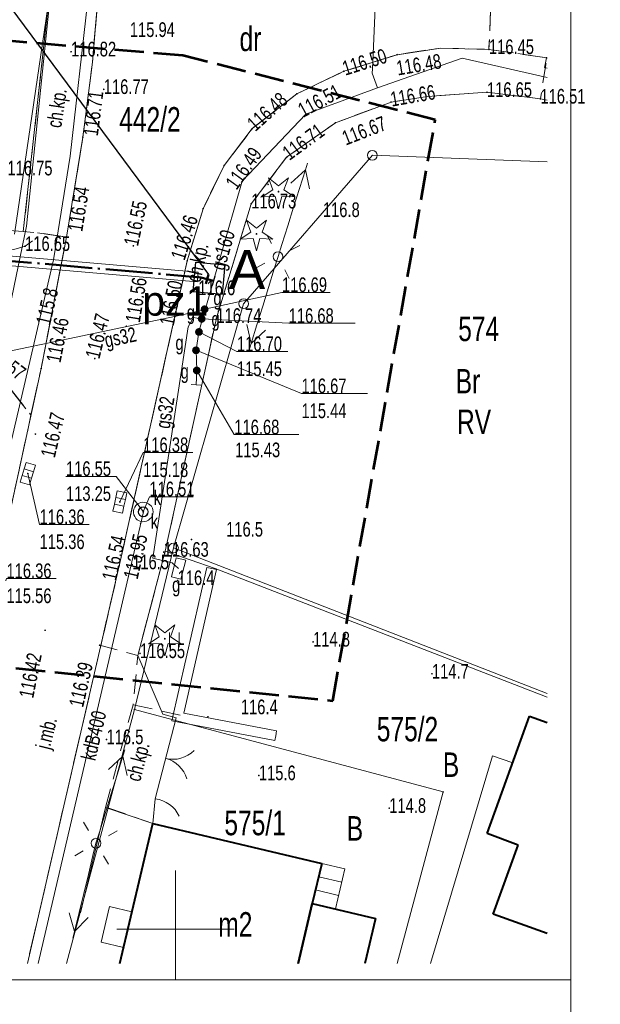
# Model space of a CAD drawing. Header units: metres. Extents: x 6522727 to 6522922, y 5980994 to 5981134.
# Tile 255 of 256: x 6522892 to 6522922, y 5981046 to 5981096. Entities that reach past the tile are written whole.
import ezdxf

# ---------------------------------------------------------------- set-up
doc = ezdxf.new("R2010")
doc.units = ezdxf.units.M
doc.header["$MEASUREMENT"] = 0
for name, pattern in [('1.5_0.5', [2, 1.5, -0.5]), ('ACAD_ISO04W100', [30.5, 24, -3, 0.5, -3]), ('ACAD_ISO10W100', [18.5, 12, -3, 0.5, -3]), ('mz1.0_0.5', [1.5, 1, -0.5])]:
    doc.linetypes.add(name, pattern=pattern)
doc.layers.get('0').update_dxf_attribs({"color": 2})
for name, color, linetype, lineweight in [('-HYBRIS - GAZOCIAG - OPISY', 52, 'Continuous', 20), ('-HYBRIS - GAZOCIĄG - RURA OSŁONOWA', 52, 'Continuous', 20), ('-HYBRIS - GAZOCIĄG - TRASA', 52, 'ACAD_ISO04W100', 50), ('-HYBRIS - KOMORY MONTAŻOWE', 4, 'Continuous', 30), ('202-Punkt graniczny stabilizowany trwale', 7, 'Continuous', 0), ('203-Punkt załamania granicy działki nie stabilizowany', 7, 'Continuous', 0), ('209-Opis konturu klasyfikacyjnego', 7, 'Continuous', 0), ('210-Oznaczenie użytku', 7, 'Continuous', 0), ('211-Nr działki', 7, 'Continuous', 0), ('219-Linia granicy', 7, 'Continuous', 0), ('312-Budynek (powierzchnia)', 7, 'Continuous', 0), ('312-Numer ewidencyjny budynku-Atr124', 7, 'Continuous', 0), ('352-schody (powierzchnia)', 7, 'Continuous', 0), ('626-Punkt rzędnej przewodu-STPOD-Atr2', 7, 'Continuous', 0), ('940-Trawnik symb. poj.', 7, 'Continuous', 0), ('brama (linia)', 7, 'Continuous', 0), ('brama (linia) - symbol', 7, 'Continuous', 0), ('chodnik (powierzchnia)', 7, 'Continuous', 0), ('chodnik (powierzchnia)-Atr17', 7, 'Continuous', 0), ('drzewo iglaste (punkt)', 7, 'Continuous', 0), ('furtka (linia)', 7, 'Continuous', 0), ('furtka (linia) - symbol', 7, 'Continuous', 0), ('jezdnia (powierzchnia)', 7, 'Continuous', 0), ('jezdnia (powierzchnia)-Atr17', 7, 'Continuous', 0), ('komora podziemna - przewód kanalizacyjny (powierzchnia)', 7, 'Continuous', 0), ('kratka ściekowa (punkt)', 7, 'Continuous', 0), ('krawężnik (linia)', 7, 'Continuous', 0), ('latarnia (punkt)', 7, 'Continuous', 0), ('Level 18', 7, 'Continuous', 0), ('Level 41', 7, 'Continuous', 0), ('Level 60', 7, 'Continuous', 0), ('Level 63', 7, 'Continuous', 0), ('murek oporowy (linia)', 7, 'Continuous', 0), ('odwodnienie liniowe (linia)', 7, 'Continuous', 0), ('ogrodzenie trwałe (linia)', 7, 'Continuous', 0), ('przewód elektroenergetyczny niskiego napięcia (linia) - symbol', 7, 'Continuous', 0), ('przewód gazowy (linia)', 7, 'Continuous', 0), ('przewód gazowy (linia)-Atr1', 7, 'Continuous', 0), ('przewód kanalizacyjny (linia)', 7, 'Continuous', 0), ('przewód kanalizacyjny (linia)-Atr1', 7, 'Continuous', 0), ('przewód telekomunikacyjny (linia)', 7, 'Continuous', 0), ('przewód wodociągowy (linia)', 7, 'Continuous', 0), ('punkt o określonej wysokości (sieć gazowa)', 7, 'Continuous', 0), ('punkt o określonej wysokości (sieć gazowa)-Atr2', 7, 'Continuous', 0), ('punkt o określonej wysokości (sieć gazowa)-Atr3', 7, 'Continuous', 0), ('punkt o określonej wysokości (sieć kanalizacyjna)', 7, 'Continuous', 0), ('punkt o określonej wysokości (sieć kanalizacyjna)-Atr2', 7, 'Continuous', 0), ('punkt o określonej wysokości (sieć kanalizacyjna)-Atr3', 7, 'Continuous', 0), ('punkt o określonej wysokości (sieć telekomunikacyjna)-Atr3', 7, 'Continuous', 0), ('punkt wysokościowy naturalny', 7, 'Continuous', 0), ('punkt wysokościowy naturalny-Atr2', 7, 'Continuous', 0), ('punkt wysokościowy sztuczny', 7, 'Continuous', 0), ('punkt wysokościowy sztuczny-Atr2', 7, 'Continuous', 0), ('punkt zmiany cech lub źródła danych o położeniu przewodu (sieć gazowa)', 7, 'Continuous', 0), ('rura ochronna - przewód gazowy (linia)', 7, 'Continuous', 0), ('szafa gazowa (punkt)', 7, 'Continuous', 0), ('szafa gazowa (punkt)-Atr17', 7, 'Continuous', 0), ('właz okrągły - siec kanalizacyjna (punkt)', 7, 'Continuous', 0), ('właz okrągły - siec kanalizacyjna (punkt)-Atr17', 7, 'Continuous', 0), ('zasuwa - siec gazowa (punkt)', 7, 'Continuous', 0), ('zasuwa - siec gazowa (punkt)-Atr17', 7, 'Continuous', 0)]:
    doc.layers.add(name, color=color, linetype=linetype, lineweight=lineweight)
doc.styles.add('- POSESJA -', font='arial.ttf', dxfattribs={"height": 1})
doc.styles.get("Standard").update_dxf_attribs({"font": 'txt.shx', "width": 0.75})
doc.linetypes.add('450-500k', pattern='A,2.5,[7,ksztalty.shx,S=0.714,R=0,X=0,Y=0],2.5', length=5)
doc.linetypes.add('902-500', pattern='A,3.75,[1,ksztalty.shx,S=0.5,R=0,X=0,Y=0],3.75', length=7.5)
doc.linetypes.add('us06-500', pattern='A,0.4,[22,ksztalty.shx,S=0.5,R=0,X=0,Y=0],0', length=0.4)

# ---------------------------------------------------------------- blocks, each defined once
blk = doc.blocks.new('203')
at = {"linetype": 'Continuous', "lineweight": -2}
h = blk.add_hatch(color=0, dxfattribs=at)
edge = h.paths.add_edge_path()
edge.add_arc((0, 0), 0.045, 0, 360)
blk = doc.blocks.new('202')
at = {"color": 0, "linetype": 'Continuous', "lineweight": -2}
blk.add_circle((0, 0), 0.25, dxfattribs=at)
blk = doc.blocks.new('940P')
at = {"color": 0, "linetype": 'Continuous', "lineweight": -2}
for p, q in [((-0.25, -0.375), (-0.25, 0.375)), ((0.25, -0.375), (0.25, 0.375))]:
    blk.add_line(p, q, dxfattribs=at)
blk = doc.blocks.new('PW01')
at = {"linetype": 'Continuous', "lineweight": -2}
h = blk.add_hatch(color=0, dxfattribs=at)
edge = h.paths.add_edge_path()
edge.add_arc((0, 0), 0.045, 0, 360)
blk = doc.blocks.new('PW02')
at = {"linetype": 'Continuous', "lineweight": -2}
h = blk.add_hatch(color=0, dxfattribs=at)
edge = h.paths.add_edge_path()
edge.add_arc((0, 0), 0.045, 0, 360)
blk = doc.blocks.new('US05')
at = {"color": 0, "linetype": 'Continuous', "lineweight": -2}
for p, q in [((-0.525, -0.25), (-0.525, 0.25)), ((-0.525, 0.25), (-0.175, 0.25)), ((-0.175, -0.25), (-0.175, 0.25)), ((-0.175, 0.25), (0.175, 0.25)), ((0.175, -0.25), (0.175, 0.25)), ((0.175, 0.25), (0.525, 0.25)), ((0.525, -0.25), (0.525, 0.25)), ((-0.525, -0.25), (-0.175, -0.25)), ((-0.175, -0.25), (0.175, -0.25)), ((0.175, -0.25), (0.525, -0.25))]:
    blk.add_line(p, q, dxfattribs=at)
blk = doc.blocks.new('US22')
at = {"color": 0, "linetype": 'Continuous', "lineweight": -2}
blk.add_circle((0, 0), 0.25, dxfattribs=at)
blk = doc.blocks.new('OP011')
at = {"linetype": 'Continuous', "lineweight": -2}
h = blk.add_hatch(color=0, dxfattribs=at)
edge = h.paths.add_edge_path()
edge.add_arc((0, 0), 0.05, 0, 360)
at = {"color": 0, "linetype": 'Continuous', "lineweight": -2}
for p, q in [((-0.283, 0.093), (-0.512, 0.706)), ((-0.512, 0.706), (0, 0.299)), ((0, 0.299), (0.512, 0.706)), ((0.512, 0.706), (0.283, 0.093)), ((-0.828, -0.268), (-0.283, 0.093)), ((0.283, 0.093), (0.828, -0.268)), ((-0.175, -0.24), (-0.828, -0.268)), ((0, -0.87), (-0.175, -0.24)), ((0.175, -0.24), (0, -0.87)), ((0.828, -0.268), (0.175, -0.24))]:
    blk.add_line(p, q, dxfattribs=at)
blk = doc.blocks.new('SM01')
at = {"color": 0, "linetype": 'Continuous', "lineweight": -2}
for p, q in [((-0.53, 0.531), (-0.883, 0.884)), ((0.531, 0.531), (0.884, 0.884)), ((-0.53, -0.53), (-0.883, -0.883)), ((0.531, -0.53), (0.884, -0.883))]:
    blk.add_line(p, q, dxfattribs=at)
blk.add_circle((0, 0), 0.25, dxfattribs=at)
blk = doc.blocks.new('XX_01')
at = {"color": 0, "linetype": 'Continuous', "lineweight": -2}
blk.add_line((0, -0.25), (0, 0.25), dxfattribs=at)
blk = doc.blocks.new('US25')
at = {"linetype": 'Continuous', "lineweight": -2}
h = blk.add_hatch(color=0, dxfattribs=at)
edge = h.paths.add_edge_path()
edge.add_arc((0, 0), 0.2, 0, 360)
blk = doc.blocks.new('PE04')
at = {"color": 0, "linetype": 'Continuous', "lineweight": -2}
for p, q in [((0.65, 0), (0, 0)), ((0.65, 0), (1.65, 0)), ((1.65, 0), (2.65, 0)), ((2.65, 0), (3.65, 0)), ((3.65, 0), (4.65, 0)), ((4.65, 0), (3.784, 0.5)), ((4.65, 0), (3.784, -0.5)), ((4.65, 0), (5, 0))]:
    blk.add_line(p, q, dxfattribs=at)
blk = doc.blocks.new('OK02')
at = {"color": 0, "linetype": 'Continuous', "lineweight": -2}
for centre, start, end in [((-1.5, 0), 0, 60), ((1.5, 0), 120, 180)]:
    blk.add_arc(centre, 1.5, start, end, dxfattribs=at)
blk = doc.blocks.new('OK04')
at = {"color": 0, "linetype": 'Continuous', "lineweight": -2}
blk.add_arc((1.5, 0.001), 1.5, 120, 180, dxfattribs=at)
blk = doc.blocks.new('US20')
at = {"color": 0, "linetype": 'Continuous', "lineweight": -2}
for p, q in [((-0.5, -0.25), (-0.5, 0.25)), ((-0.5, 0.25), (0.5, 0.25)), ((0.5, -0.25), (0.5, 0.25)), ((-0.5, -0.25), (0.5, -0.25))]:
    blk.add_line(p, q, dxfattribs=at)

msp = doc.modelspace()

# ---------------------------------------------------------------- hatches: boundary and pattern name
at = {"linetype": 'Continuous', "lineweight": 0}
msp.add_hatch(color=0, dxfattribs=at).paths.add_polyline_path([(6522918.978, 5981094.575, 2.087712), (6522918.978, 5981094.505)])

# ---------------------------------------------------------------- linework, layer by layer
at = {"layer": '-HYBRIS - GAZOCIAG - OPISY', "linetype": 'Continuous', "lineweight": 25}
msp.add_line((6522889.311, 5981100.194), (6522901.691, 5981083.467), dxfattribs=at)
at = {"layer": '-HYBRIS - GAZOCIĄG - RURA OSŁONOWA', "linetype": 'Continuous', "ltscale": 0.1}
msp.add_line((6522901.11, 5981083.084), (6522901.153, 5981083.582), dxfattribs=at)
at = {"layer": '-HYBRIS - GAZOCIĄG - RURA OSŁONOWA', "linetype": 'ByBlock'}
for points in [[(6522852.266, 5981087.024), (6522877.358, 5981085.169), (6522890.282, 5981084.518), (6522901.153, 5981083.582)], [(6522852.223, 5981086.526), (6522877.327, 5981084.67), (6522890.248, 5981084.02), (6522901.11, 5981083.084)]]:
    msp.add_lwpolyline(points, dxfattribs=at)
at = {"layer": '-HYBRIS - GAZOCIĄG - TRASA', "linetype": 'ACAD_ISO04W100', "ltscale": 0.1}
msp.add_line((6522890.265, 5981084.269), (6522901.301, 5981083.318), dxfattribs=at)
at = {"layer": '-HYBRIS - GAZOCIĄG - TRASA', "linetype": 'Continuous'}
msp.add_line((6522901.301, 5981083.318), (6522901.943, 5981083.135), dxfattribs=at)
at = {"layer": '-HYBRIS - GAZOCIĄG - TRASA', "linetype": 'ACAD_ISO10W100', "ltscale": 0.1}
msp.add_line((6522901.691, 5981083.467), (6522901.554, 5981082.986), dxfattribs=at)
at = {"layer": '-HYBRIS - GAZOCIĄG - TRASA', "linetype": 'Continuous', "lineweight": 30}
msp.add_line((6522902.012, 5981083.375), (6522901.874, 5981082.895), dxfattribs=at)
at = {"layer": '-HYBRIS - KOMORY MONTAŻOWE', "linetype": 'Continuous', "lineweight": 30}
for p, q in [((6522900.906, 5981082.599), (6522901.039, 5981084.094)), ((6522901.039, 5981084.094), (6522902.533, 5981083.961)), ((6522902.4, 5981082.467), (6522902.533, 5981083.961)), ((6522900.906, 5981082.599), (6522902.4, 5981082.467))]:
    msp.add_line(p, q, dxfattribs=at)
at = {"layer": '219-Linia granicy', "color": 7, "linetype": 'Continuous', "lineweight": 0, "flags": 128}
for points in [[(6522891.78, 5981085.53), (6522893.76, 5981099.01)], [(6522903.48, 5981081.97), (6522910.06, 5981089.56)], [(6522910.06, 5981089.56), (6522918.978, 5981089.22)], [(6522903.48, 5981081.97), (6522899.9, 5981069.49)], [(6522897.91, 5981061.24), (6522899.9, 5981069.49)], [(6522899.9, 5981069.49), (6522918.978, 5981062.054)], [(6522894.44, 5981048.251), (6522897.91, 5981061.24)], [(6522897.91, 5981061.24), (6522913.67, 5981057.02)], [(6522911.316, 5981048.251), (6522913.67, 5981057.02)]]:
    msp.add_lwpolyline(points, dxfattribs=at)
at = {"layer": '312-Budynek (powierzchnia)', "color": 7, "linetype": 'Continuous', "lineweight": 40, "flags": 128}
for points in [[(6522915.92, 5981054.89), (6522918.09, 5981060.89)], [(6522918.09, 5981060.89), (6522918.978, 5981060.567)], [(6522897.154, 5981048.251), (6522898.84, 5981055.4)], [(6522898.84, 5981055.4), (6522907.48, 5981053.36)], [(6522917.51, 5981054.3), (6522915.92, 5981054.89)], [(6522916.23, 5981050.78), (6522917.51, 5981054.3)], [(6522907.48, 5981053.36), (6522906.99, 5981051.32)], [(6522906.99, 5981051.32), (6522906.262, 5981048.251)], [(6522906.262, 5981048.251), (6522906.99, 5981051.32)], [(6522906.99, 5981051.32), (6522910.22, 5981050.55)], [(6522918.978, 5981049.781), (6522916.23, 5981050.78)], [(6522910.22, 5981050.55), (6522909.675, 5981048.251)]]:
    msp.add_lwpolyline(points, dxfattribs=at)
at = {"layer": '352-schody (powierzchnia)', "color": 7, "linetype": 'Continuous', "lineweight": 0}
for p, q in [((6522906.99, 5981051.32), (6522907.48, 5981053.36)), ((6522907.48, 5981053.36), (6522908.65, 5981053.09)), ((6522908.65, 5981053.09), (6522908.17, 5981051.04)), ((6522908.49, 5981052.41), (6522907.32, 5981052.69)), ((6522908.33, 5981051.72), (6522907.15, 5981052.01)), ((6522908.17, 5981051.04), (6522906.99, 5981051.32)), ((6522896.63, 5981051.16), (6522896.21, 5981049.34)), ((6522897.78, 5981050.9), (6522896.63, 5981051.16)), ((6522897.34, 5981049.07), (6522897.78, 5981050.9)), ((6522896.21, 5981049.34), (6522897.34, 5981049.07))]:
    msp.add_line(p, q, dxfattribs=at)
at = {"layer": 'brama (linia)', "color": 7, "linetype": 'Continuous', "lineweight": 0, "flags": 128}
msp.add_lwpolyline([(6522900.04, 5981060.81), (6522898.97, 5981056.66)], dxfattribs=at)
at = {"layer": 'chodnik (powierzchnia)', "color": 7, "linetype": 'mz1.0_0.5', "lineweight": 0, "flags": 128}
for points in [[(6522896.017, 5981113.559), (6522896.017, 5981113.559), (6522896.39, 5981107.83), (6522896.46, 5981104.86), (6522896.19, 5981099.41), (6522895.76, 5981094.32), (6522895.27, 5981090.48), (6522894.44, 5981085.38), (6522892.95, 5981085.6), (6522892.23, 5981085.66), (6522893.89, 5981100.72), (6522893.9, 5981104.98), (6522894.08, 5981104.95), (6522893.607, 5981113.559), (6522893.607, 5981113.559)], [(6522896.42, 5981056.22), (6522897.84, 5981061.48), (6522898.08, 5981063.99)], [(6522897.84, 5981061.48), (6522900.24, 5981060.95)], [(6522896.5, 5981056.23), (6522898.84, 5981055.4)]]:
    msp.add_lwpolyline(points, dxfattribs=at)
for points in [[(6522900.6, 5981084.16), (6522901.41, 5981086.83), (6522902.48, 5981089.03), (6522903.92, 5981090.92), (6522906.2, 5981092.7), (6522908.6, 5981093.85), (6522911.32, 5981094.7), (6522913.56, 5981095.04), (6522916.01, 5981094.97), (6522918.95, 5981094.54), (6522918.92, 5981094.19), (6522918.64, 5981092.44), (6522915.91, 5981092.78), (6522912.88, 5981092.57), (6522911.01, 5981092.28), (6522908.17, 5981091.22), (6522905.68, 5981089.46), (6522903.87, 5981087.08), (6522902.09, 5981081.23), (6522899.48, 5981069.32), (6522898.08, 5981063.99), (6522896.19, 5981064.51), (6522897.13, 5981068.58), (6522900.6, 5981084.16)], [(6522886.41, 5981056.27), (6522889.5, 5981069.12), (6522891.4, 5981077.84), (6522892.62, 5981076.27), (6522891.22, 5981069.8), (6522888.82, 5981059.78), (6522887.91, 5981055.85), (6522886.41, 5981056.27)]]:
    msp.add_lwpolyline(points, close=True, dxfattribs=at)
at = {"layer": 'furtka (linia)', "color": 7, "linetype": 'Continuous', "lineweight": 0, "flags": 128}
msp.add_lwpolyline([(6522898.97, 5981056.66), (6522898.84, 5981055.4)], dxfattribs=at)
at = {"layer": 'jezdnia (powierzchnia)', "color": 7, "linetype": '1.5_0.5', "lineweight": 0, "flags": 128}
for points in [[(6522886.173, 5981048.251), (6522886.173, 5981048.251), (6522888.82, 5981059.78), (6522891.22, 5981069.8), (6522893.14, 5981078.66), (6522894.44, 5981085.38), (6522895.27, 5981090.48), (6522895.76, 5981094.32), (6522896.19, 5981099.41), (6522896.46, 5981104.86), (6522896.39, 5981107.83), (6522896.017, 5981113.559)], [(6522902.767, 5981113.559), (6522902.767, 5981113.559), (6522903, 5981112.17), (6522903.37, 5981110.53), (6522903.97, 5981108.98), (6522904.98, 5981107.28), (6522905.99, 5981106.11), (6522907.43, 5981104.92), (6522909.27, 5981103.8), (6522910.62, 5981103.2), (6522911.84, 5981102.74), (6522913.49, 5981102.27), (6522916.29, 5981101.77), (6522916.01, 5981094.97), (6522913.56, 5981095.04), (6522911.32, 5981094.7), (6522908.6, 5981093.85), (6522906.2, 5981092.7), (6522903.92, 5981090.92), (6522902.48, 5981089.03), (6522901.41, 5981086.83), (6522900.6, 5981084.16), (6522897.13, 5981068.58), (6522892.44, 5981048.251)], [(6522918.978, 5981094.534), (6522918.95, 5981094.54), (6522916.01, 5981094.97), (6522916.29, 5981101.77), (6522918.978, 5981101.11)]]:
    msp.add_lwpolyline(points, dxfattribs=at)
msp.add_lwpolyline([(6522894.44, 5981085.38), (6522892.95, 5981085.6), (6522892.81, 5981085.28), (6522892.32, 5981084.91), (6522891.75, 5981084.75), (6522885.05, 5981085.09), (6522880.55, 5981085.66), (6522879.11, 5981085.84), (6522877.63, 5981084.52), (6522876.89, 5981084.47), (6522876.82, 5981084.01), (6522861.1, 5981085.34), (6522844.98, 5981086.9), (6522813.56, 5981089.62), (6522813.61, 5981090.13), (6522812.68, 5981090.21), (6522812.62, 5981089.73), (6522797.06, 5981091.1), (6522796.44, 5981088.08), (6522808.41, 5981086.98), (6522807.65, 5981079.25), (6522804.62, 5981079.58), (6522804.19, 5981079.22), (6522803.95, 5981077.29), (6522802.68, 5981077.37), (6522801.95, 5981077.23), (6522800.8, 5981076.28), (6522801.78, 5981075.89), (6522803.06, 5981076.86), (6522804.57, 5981076.68), (6522805.4, 5981075.64), (6522805.67, 5981078.02), (6522810.8, 5981077.54), (6522810.66, 5981075.5), (6522812.55, 5981075.36), (6522812.5, 5981074.37), (6522816.04, 5981073.98), (6522815.6, 5981075.46), (6522816.58, 5981083.82), (6522819.13, 5981086.07), (6522844.91, 5981083.82), (6522863.47, 5981082.16), (6522863.75, 5981080.92), (6522863.58, 5981080.26), (6522863, 5981079.44), (6522861.83, 5981078.79), (6522860.79, 5981077.96), (6522860.38, 5981077.42), (6522860.05, 5981076.5), (6522872.26, 5981075.33), (6522878.15, 5981074.07), (6522877.27, 5981075.23), (6522876.93, 5981075.9), (6522876.9, 5981076.32), (6522879.19, 5981080.77), (6522884.37, 5981080.27), (6522886.39, 5981080.06), (6522887.72, 5981079.88), (6522890.24, 5981079.63), (6522890.88, 5981079.15), (6522891.29, 5981078.56), (6522891.4, 5981077.84), (6522892.62, 5981076.27), (6522893.14, 5981078.66), (6522894.44, 5981085.38)], close=True, dxfattribs=at)
at = {"layer": 'komora podziemna - przewód kanalizacyjny (powierzchnia)', "color": 34, "linetype": 'Continuous', "lineweight": 0, "flags": 128}
msp.add_lwpolyline([(6522898.86, 5981071.33), (6522898.85, 5981071.23), (6522898.82, 5981071.13), (6522898.77, 5981071.04), (6522898.7, 5981070.97), (6522898.62, 5981070.91), (6522898.53, 5981070.86), (6522898.44, 5981070.84), (6522898.33, 5981070.83), (6522898.23, 5981070.85), (6522898.14, 5981070.88), (6522898.05, 5981070.93), (6522897.98, 5981071), (6522897.92, 5981071.09), (6522897.88, 5981071.18), (6522897.86, 5981071.28), (6522897.86, 5981071.38), (6522897.88, 5981071.48), (6522897.92, 5981071.57), (6522897.98, 5981071.66), (6522898.05, 5981071.73), (6522898.14, 5981071.78), (6522898.23, 5981071.81), (6522898.33, 5981071.83), (6522898.44, 5981071.82), (6522898.53, 5981071.8), (6522898.62, 5981071.75), (6522898.7, 5981071.69), (6522898.77, 5981071.62), (6522898.82, 5981071.53), (6522898.85, 5981071.43), (6522898.86, 5981071.33)], close=True, dxfattribs=at)
at = {"layer": 'krawężnik (linia)', "color": 7, "linetype": 'Continuous', "lineweight": 13, "flags": 128}
for points in [[(6522886.173, 5981048.251), (6522888.82, 5981059.78), (6522891.22, 5981069.8), (6522893.14, 5981078.66), (6522894.44, 5981085.38), (6522895.27, 5981090.48), (6522895.76, 5981094.32), (6522896.19, 5981099.41), (6522896.46, 5981104.86), (6522896.39, 5981107.83), (6522896.017, 5981113.559)], [(6522916.01, 5981094.97), (6522913.56, 5981095.04), (6522911.32, 5981094.7), (6522908.6, 5981093.85), (6522906.2, 5981092.7), (6522903.92, 5981090.92), (6522902.48, 5981089.03), (6522901.41, 5981086.83), (6522900.6, 5981084.16), (6522897.13, 5981068.58), (6522892.44, 5981048.251)]]:
    msp.add_lwpolyline(points, dxfattribs=at)
at = {"layer": 'Level 18', "color": 7, "linetype": 'Continuous', "lineweight": 13}
for p, q in [((6522900, 5981050), (6522900, 5981053)), ((6522900, 5981050), (6522897, 5981050)), ((6522900, 5981047.424), (6522900, 5981050)), ((6522903, 5981050), (6522900, 5981050))]:
    msp.add_line(p, q, dxfattribs=at)
at = {"layer": 'Level 41', "color": 3, "linetype": '1.5_0.5', "lineweight": 53}
msp.add_lwpolyline([(6522734.68, 5981079.531), (6522908.035, 5981061.678), (6522913.271, 5981091.378), (6522900.38, 5981094.652), (6522738.976, 5981108.294), (6522734.68, 5981079.531)], close=True, dxfattribs=at)
at = {"layer": 'Level 60', "color": 7, "linetype": 'Continuous', "lineweight": 13}
for p in [(6522867.694, 5981047.424), (6522920.198, 5980994.39)]:
    msp.add_line(p, (6522920.198, 5981047.424), dxfattribs=at)
at = {"layer": 'Level 63', "color": 7, "linetype": 'Continuous', "lineweight": 13}
msp.add_3dface([(6522726.924, 5980994.39), (6522726.924, 5981134.39), (6522920.198, 5981134.39), (6522920.198, 5980994.39)], dxfattribs=at)
at = {"layer": 'murek oporowy (linia)', "color": 0, "linetype": '450-500k', "lineweight": 0}
for p, q in [((6522899.819, 5981060.653), (6522901.606, 5981068.496)), ((6522901.606, 5981068.496), (6522901.85, 5981068.44)), ((6522905.073, 5981059.644), (6522899.819, 5981060.653)), ((6522905.073, 5981059.644), (6522905.12, 5981059.89))]:
    msp.add_line(p, q, dxfattribs=at)
at = {"layer": 'murek oporowy (linia)', "color": 0, "lineweight": 0}
for p, q in [((6522900.421, 5981061.047), (6522902.094, 5981068.384)), ((6522902.094, 5981068.384), (6522901.85, 5981068.44)), ((6522905.167, 5981060.136), (6522900.421, 5981061.047)), ((6522905.167, 5981060.136), (6522905.12, 5981059.89))]:
    msp.add_line(p, q, dxfattribs=at)
at = {"layer": 'odwodnienie liniowe (linia)', "color": 0, "linetype": 'us06-500', "lineweight": 0}
for p, q in [((6522918.847, 5981094.046), (6522918.9, 5981094.29)), ((6522918.9, 5981094.29), (6522918.953, 5981094.534))]:
    msp.add_line(p, q, dxfattribs=at)
msp.add_lwpolyline([(6522918.847, 5981094.046), (6522918.978, 5981094.017)], dxfattribs=at)
at = {"layer": 'odwodnienie liniowe (linia)', "color": 0, "lineweight": 0, "flags": 128}
msp.add_lwpolyline([(6522918.953, 5981094.534), (6522918.978, 5981094.529)], dxfattribs=at)
at = {"layer": 'ogrodzenie trwałe (linia)', "color": 7, "linetype": '902-500', "lineweight": 13, "flags": 128}
for points in [[(6522885.84, 5981086.13), (6522892.23, 5981085.66), (6522893.89, 5981100.72), (6522889.84, 5981101.02)], [(6522918.978, 5981061.868), (6522902.03, 5981068.44), (6522899.48, 5981069.32), (6522902.09, 5981081.23), (6522903.87, 5981087.08), (6522905.68, 5981089.46), (6522908.17, 5981091.22), (6522911.01, 5981092.28), (6522912.88, 5981092.57), (6522915.91, 5981092.78), (6522918.64, 5981092.44), (6522918.978, 5981092.381)], [(6522899.48, 5981069.32), (6522898.08, 5981063.99), (6522899.36, 5981061), (6522900.04, 5981060.81)], [(6522898.84, 5981055.4), (6522896.42, 5981056.22), (6522895.15, 5981050.84)]]:
    msp.add_lwpolyline(points, dxfattribs=at)
at = {"layer": 'przewód gazowy (linia)', "color": 40, "linetype": 'Continuous', "lineweight": 0, "flags": 128}
for points in [[(6522903.691, 5981113.559), (6522903.73, 5981111.74), (6522910.53, 5981104.63), (6522910.52, 5981104.47), (6522910.06, 5981093.98), (6522910.05, 5981093.76), (6522910.32, 5981093.01)], [(6522918.978, 5981093.534), (6522914.64, 5981094.52), (6522910.32, 5981093.01), (6522906.66, 5981091.66), (6522903.4, 5981088.24), (6522901.2, 5981080.53), (6522901.05, 5981079.59), (6522901.09, 5981078.56), (6522901.05, 5981077.83)]]:
    msp.add_lwpolyline(points, dxfattribs=at)
at = {"layer": 'przewód gazowy (linia)', "color": 40, "linetype": 'Continuous', "lineweight": 13, "flags": 128}
for points in [[(6522901.49, 5981081.66), (6522900.04, 5981081.34), (6522887.61, 5981078.73), (6522886.62, 5981078.57), (6522886.48, 5981078.78)], [(6522900.16, 5981068.44), (6522899.84, 5981068.73), (6522898.84, 5981068.96), (6522900.65, 5981080.79), (6522900.92, 5981081.27), (6522901.29, 5981081.2)]]:
    msp.add_lwpolyline(points, dxfattribs=at)
at = {"layer": 'przewód kanalizacyjny (linia)', "color": 34, "linetype": 'Continuous', "lineweight": 0, "flags": 128}
msp.add_lwpolyline([(6522898.36, 5981071.33), (6522892.989, 5981048.251)], dxfattribs=at)
at = {"layer": 'przewód telekomunikacyjny (linia)', "color": 30, "linetype": 'Continuous', "lineweight": 0, "flags": 128}
msp.add_lwpolyline([(6522895.199, 5981113.559), (6522895.39, 5981110.57), (6522895.7, 5981102.85), (6522895.52, 5981097.51), (6522894.62, 5981089.52), (6522893.78, 5981084.21), (6522891.17, 5981073.02), (6522886.99, 5981055.01), (6522885.371, 5981048.251)], dxfattribs=at)
at = {"layer": 'przewód wodociągowy (linia)', "color": 5, "linetype": 'Continuous', "lineweight": 0, "flags": 128}
for points in [[(6522893.695, 5981113.559), (6522894.25, 5981103.94), (6522892.4, 5981085.94), (6522888.12, 5981065.33), (6522884.25, 5981049.45), (6522884.001, 5981048.251)], [(6522917.23, 5981058.51), (6522916.2, 5981058.86), (6522913.033, 5981048.251)]]:
    msp.add_lwpolyline(points, dxfattribs=at)
at = {"layer": 'punkt o określonej wysokości (sieć gazowa)-Atr2', "color": 7, "flags": 128}
for points in [[(6522901.49, 5981081.69), (6522905.44, 5981082.55), (6522907.906, 5981082.55)], [(6522901.34, 5981081.2), (6522905.798, 5981080.97), (6522909.171, 5981080.97)], [(6522901.2, 5981080.53), (6522903.14, 5981079.53), (6522905.733, 5981079.53)], [(6522901.05, 5981079.59), (6522906.436, 5981077.389), (6522909.807, 5981077.39)], [(6522901.09, 5981078.56), (6522903.006, 5981075.286), (6522906.303, 5981075.282)]]:
    msp.add_lwpolyline(points, dxfattribs=at)
at = {"layer": 'punkt o określonej wysokości (sieć kanalizacyjna)-Atr2', "color": 7, "flags": 128}
for points in [[(6522897.16, 5981071.84), (6522898.35, 5981074.37), (6522900.88, 5981074.37)], [(6522892.46, 5981073.29), (6522893.06, 5981070.69), (6522895.59, 5981070.69)], [(6522898.36, 5981071.33), (6522896.97, 5981073.15), (6522894.409, 5981073.15)], [(6522898.35, 5981071.34), (6522898.67, 5981072.11), (6522900.907, 5981072.11)], [(6522890.87, 5981066.46), (6522891.37, 5981067.93), (6522893.9, 5981067.93)]]:
    msp.add_lwpolyline(points, dxfattribs=at)
at = {"layer": 'rura ochronna - przewód gazowy (linia)', "color": 40, "linetype": 'Continuous', "lineweight": 13, "flags": 128}
msp.add_lwpolyline([(6522910.52, 5981104.47), (6522910.06, 5981093.98)], dxfattribs=at)

# ---------------------------------------------------------------- block references
at = {"layer": '202-Punkt graniczny stabilizowany trwale', "color": 7, "linetype": 'Continuous', "lineweight": 0}
for p in [(6522910.06, 5981089.56), (6522903.48, 5981081.97), (6522899.9, 5981069.49)]:
    msp.add_blockref('202', p, dxfattribs=at)
at = {"layer": '203-Punkt załamania granicy działki nie stabilizowany', "color": 7, "linetype": 'Continuous', "lineweight": 0}
for p in [(6522897.91, 5981061.24), (6522913.67, 5981057.02)]:
    msp.add_blockref('203', p, dxfattribs=at)
at = {"layer": '940-Trawnik symb. poj.', "color": 7, "linetype": 'Continuous', "lineweight": 0, "rotation": 180}
msp.add_blockref('940P', (6522899.94, 5981064.79), dxfattribs=at)
at = {"layer": 'brama (linia) - symbol', "color": 7, "linetype": 'Continuous', "lineweight": 0, "rotation": 255.542}
msp.add_blockref('OK02', (6522899.505, 5981058.735), dxfattribs=at)
at = {"layer": 'drzewo iglaste (punkt)', "color": 94, "linetype": 'Continuous', "lineweight": 0}
for p in [(6522905.26, 5981087.7), (6522904.14, 5981085.54), (6522899.46, 5981064.85)]:
    msp.add_blockref('OP011', p, dxfattribs=at)
at = {"layer": 'furtka (linia) - symbol', "color": 7, "linetype": 'Continuous', "lineweight": 0, "rotation": 264.109}
msp.add_blockref('OK04', (6522898.97, 5981056.66), dxfattribs=at)
at = {"layer": 'kratka ściekowa (punkt)', "color": 7, "linetype": 'Continuous', "lineweight": 0}
for p, rotation in [((6522892.46, 5981073.29), 253.301), ((6522897.16, 5981071.84), 258.111)]:
    msp.add_blockref('US05', p, dxfattribs=dict(at, rotation=rotation))
at = {"layer": 'latarnia (punkt)', "color": 7, "linetype": 'Continuous', "lineweight": 0}
for p, rotation in [((6522905.24, 5981084.38), 342.0189999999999), ((6522895.94, 5981054.4), 345.677)]:
    msp.add_blockref('SM01', p, dxfattribs=dict(at, rotation=rotation))
at = {"layer": 'przewód elektroenergetyczny niskiego napięcia (linia) - symbol', "color": 1, "linetype": 'Continuous', "lineweight": 0}
for p, rotation in [((6522905.24, 5981084.38), 72.51500000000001), ((6522905.24, 5981084.38), 252.766), ((6522895.94, 5981054.4), 72.76599999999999), ((6522895.94, 5981054.4), 256.43)]:
    msp.add_blockref('PE04', p, dxfattribs=dict(at, rotation=rotation))
at = {"layer": 'punkt o określonej wysokości (sieć gazowa)', "color": 40, "linetype": 'Continuous', "lineweight": 0}
for p in [(6522901.49, 5981081.69), (6522901.34, 5981081.2), (6522901.2, 5981080.53), (6522901.05, 5981079.59), (6522901.09, 5981078.56)]:
    msp.add_blockref('PW01', p, dxfattribs=at)
at = {"layer": 'punkt o określonej wysokości (sieć kanalizacyjna)', "color": 34, "linetype": 'Continuous', "lineweight": 0}
for p, rotation in [((6522892.46, 5981073.29), 253.301), ((6522897.16, 5981071.84), 258.111)]:
    msp.add_blockref('PW01', p, dxfattribs=dict(at, rotation=rotation))
for p in [(6522898.35, 5981071.34), (6522898.36, 5981071.33), (6522898.22, 5981070.74)]:
    msp.add_blockref('PW01', p, dxfattribs=at)
at = {"layer": 'punkt wysokościowy naturalny', "color": 7, "linetype": 'Continuous', "lineweight": 0}
for p in [(6522904.73, 5981088.07), (6522901.17, 5981082.65), (6522900.82, 5981069.92), (6522897.79, 5981068.64), (6522900.11, 5981067.83), (6522907.03, 5981064.69), (6522913.1, 5981063.06), (6522901.66, 5981060.86), (6522896.48, 5981059.7), (6522904.26, 5981057.86), (6522910.92, 5981056.19)]:
    msp.add_blockref('PW01', p, dxfattribs=at)
at = {"layer": 'punkt wysokościowy sztuczny', "color": 7, "linetype": 'Continuous', "lineweight": 0}
for p in [(6522894.67, 5981094.85), (6522911.32, 5981094.7), (6522916.01, 5981094.97), (6522908.6, 5981093.85), (6522896.34, 5981092.93), (6522906.2, 5981092.7), (6522915.91, 5981092.78), (6522911.01, 5981092.28), (6522918.64, 5981092.44), (6522908.17, 5981091.22), (6522895.27, 5981090.48), (6522903.92, 5981090.92), (6522902.48, 5981089.03), (6522905.68, 5981089.46), (6522903.87, 5981087.08), (6522901.41, 5981086.83), (6522894.44, 5981085.38), (6522892.32, 5981084.91), (6522897.85, 5981084.93), (6522900.6, 5981084.16), (6522902.09, 5981081.23), (6522897.49, 5981080.82), (6522895.88, 5981079.17), (6522893.14, 5981078.66), (6522892.85, 5981075.31), (6522899.4, 5981069.28), (6522897.13, 5981068.58), (6522893.34, 5981065.28), (6522896.13, 5981064.52), (6522898.19, 5981064.1)]:
    msp.add_blockref('PW02', p, dxfattribs=at)
at = {"layer": 'punkt zmiany cech lub źródła danych o położeniu przewodu (sieć gazowa)', "color": 7, "linetype": 'Continuous', "lineweight": 0, "rotation": 86.00900000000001}
msp.add_blockref('XX_01', (6522901.05, 5981077.83), dxfattribs=at)
at = {"layer": 'szafa gazowa (punkt)', "color": 7, "linetype": 'Continuous', "lineweight": 13, "rotation": 256.185}
msp.add_blockref('US20', (6522900.16, 5981068.44), dxfattribs=at)
at = {"layer": 'właz okrągły - siec kanalizacyjna (punkt)', "color": 7, "linetype": 'Continuous', "lineweight": 0}
for p in [(6522898.35, 5981071.34), (6522898.36, 5981071.33)]:
    msp.add_blockref('US22', p, dxfattribs=at)
at = {"layer": 'zasuwa - siec gazowa (punkt)', "color": 7, "linetype": 'Continuous', "lineweight": 0}
for p in [(6522901.49, 5981081.69), (6522901.34, 5981081.2), (6522901.2, 5981080.53), (6522901.05, 5981079.59), (6522901.09, 5981078.56)]:
    msp.add_blockref('US25', p, dxfattribs=at)

# ---------------------------------------------------------------- texts
at = {"layer": '-HYBRIS - GAZOCIAG - OPISY', "linetype": 'Continuous', "lineweight": 25, "width": 40.82994, "attachment_point": 1, "style": '- POSESJA -'}
for s, insert, char_height in [('A', (6522902.722, 5981084.72), 2), ('pz1', (6522898.306, 5981082.863), 1.5)]:
    msp.add_mtext(s, dxfattribs=dict(at, insert=insert, char_height=char_height))
at = {"layer": '209-Opis konturu klasyfikacyjnego', "color": 3, "linetype": 'Continuous', "lineweight": 0, "insert": (6522914.38, 5981076.56), "char_height": 1.25, "attachment_point": 1, "line_spacing_factor": 0.6}
msp.add_mtext('\\FGEODEZJA;RV', dxfattribs=at)
at = {"layer": '210-Oznaczenie użytku', "color": 3, "linetype": 'Continuous', "lineweight": 0, "char_height": 1.25, "attachment_point": 7, "line_spacing_factor": 0.6}
for s, insert in [('\\FGEODEZJA;dr', (6522903.272, 5981094.865)), ('\\FGEODEZJA;Br', (6522914.315, 5981077.388)), ('\\FGEODEZJA;B', (6522913.656, 5981057.788)), ('\\FGEODEZJA;B', (6522908.75, 5981054.533))]:
    msp.add_mtext(s, dxfattribs=dict(at, insert=insert))
at = {"layer": '211-Nr działki', "color": 7, "linetype": 'Continuous', "lineweight": 0, "char_height": 1.25, "line_spacing_factor": 0.6}
for s, insert, attachment_point in [('\\FGEODEZJA;442/2', (6522897.131, 5981092.021), 1), ('\\FGEODEZJA;574', (6522914.442, 5981080.043), 7), ('\\FGEODEZJA;575/2', (6522910.282, 5981059.589), 7), ('\\FGEODEZJA;575/1', (6522902.5, 5981054.789), 7)]:
    msp.add_mtext(s, dxfattribs=dict(at, insert=insert, attachment_point=attachment_point))
at = {"layer": '312-Numer ewidencyjny budynku-Atr124', "color": 7, "insert": (6522903.06, 5981050.252), "char_height": 1.25, "attachment_point": 5, "line_spacing_factor": 0.6}
msp.add_mtext('\\FGEODEZJA;m2', dxfattribs=at)
at = {"layer": '626-Punkt rzędnej przewodu-STPOD-Atr2', "color": 30, "insert": (6522893.603, 5981080.833), "char_height": 0.75, "attachment_point": 7, "rotation": 76.871, "line_spacing_factor": 0.6}
msp.add_mtext('\\FGEODEZJA;115.8', dxfattribs=at)
at = {"layer": 'chodnik (powierzchnia)-Atr17', "color": 7, "char_height": 0.75, "attachment_point": 7, "line_spacing_factor": 0.6}
for insert, rotation in [((6522894.387, 5981090.893), 81.503), ((6522901.485, 5981082.968), 77.314), ((6522898.412, 5981057.448), 75.542)]:
    msp.add_mtext('\\FGEODEZJA;ch.kp.', dxfattribs=dict(at, insert=insert, rotation=rotation))
at = {"layer": 'jezdnia (powierzchnia)-Atr17', "color": 7, "insert": (6522893.794, 5981059.097), "char_height": 0.75, "attachment_point": 7, "rotation": 76.198, "line_spacing_factor": 0.6}
msp.add_mtext('\\FGEODEZJA;j.mb.', dxfattribs=at)
at = {"layer": 'przewód gazowy (linia)-Atr1', "color": 7, "char_height": 0.75, "attachment_point": 4, "line_spacing_factor": 0.6}
for s, insert, rotation in [('\\FGEODEZJA;gs160', (6522902.24, 5981083.706), 74.074), ('\\FGEODEZJA;gs32', (6522896.414, 5981079.984), 11.858), ('\\FGEODEZJA;gs32', (6522899.454, 5981075.593), 81.301)]:
    msp.add_mtext(s, dxfattribs=dict(at, insert=insert, rotation=rotation))
at = {"layer": 'przewód kanalizacyjny (linia)-Atr1', "color": 34, "insert": (6522895.542, 5981058.662), "char_height": 0.75, "attachment_point": 4, "rotation": 76.899, "line_spacing_factor": 0.6}
msp.add_mtext('\\FGEODEZJA;kdB400', dxfattribs=at)
at = {"layer": 'punkt o określonej wysokości (sieć gazowa)-Atr2', "color": 40, "char_height": 0.75, "attachment_point": 7, "line_spacing_factor": 0.6}
for s, insert in [('\\FGEODEZJA;116.69', (6522905.44, 5981082.558)), ('\\FGEODEZJA;116.68', (6522905.783, 5981080.978)), ('\\FGEODEZJA;116.70', (6522903.14, 5981079.538)), ('\\FGEODEZJA;116.67', (6522906.436, 5981077.389)), ('\\FGEODEZJA;116.68', (6522903.006, 5981075.286))]:
    msp.add_mtext(s, dxfattribs=dict(at, insert=insert))
at = {"layer": 'punkt o określonej wysokości (sieć gazowa)-Atr3', "color": 40, "char_height": 0.75, "attachment_point": 7, "line_spacing_factor": 0.6}
for s, insert in [('\\FGEODEZJA;115.45', (6522903.14, 5981078.263)), ('\\FGEODEZJA;115.44', (6522906.436, 5981076.114)), ('\\FGEODEZJA;115.43', (6522903.048, 5981074.117))]:
    msp.add_mtext(s, dxfattribs=dict(at, insert=insert))
at = {"layer": 'punkt o określonej wysokości (sieć kanalizacyjna)-Atr2', "color": 34, "char_height": 0.75, "attachment_point": 7, "line_spacing_factor": 0.6}
for s, insert in [('\\FGEODEZJA;116.38', (6522898.35, 5981074.378)), ('\\FGEODEZJA;116.55', (6522894.409, 5981073.158)), ('\\FGEODEZJA;116.51', (6522898.67, 5981072.118)), ('\\FGEODEZJA;116.36', (6522893.06, 5981070.698)), ('\\FGEODEZJA;116.36', (6522891.37, 5981067.938))]:
    msp.add_mtext(s, dxfattribs=dict(at, insert=insert))
at = {"layer": 'punkt o określonej wysokości (sieć kanalizacyjna)-Atr3', "color": 34, "char_height": 0.75, "attachment_point": 7, "line_spacing_factor": 0.6}
for s, insert in [('\\FGEODEZJA;115.18', (6522898.35, 5981073.103)), ('\\FGEODEZJA;113.25', (6522894.409, 5981071.883)), ('\\FGEODEZJA;115.36', (6522893.06, 5981069.423)), ('\\FGEODEZJA;115.56', (6522891.37, 5981066.662))]:
    msp.add_mtext(s, dxfattribs=dict(at, insert=insert))
at = {"layer": 'punkt o określonej wysokości (sieć kanalizacyjna)-Atr3', "color": 34, "insert": (6522897.702, 5981067.932), "char_height": 0.75, "attachment_point": 4, "rotation": 76.899, "line_spacing_factor": 0.6}
msp.add_mtext('\\FGEODEZJA;113.95', dxfattribs=at)
at = {"layer": 'punkt o określonej wysokości (sieć telekomunikacyjna)-Atr3', "color": 30, "insert": (6522897.67, 5981095.593), "char_height": 0.75, "attachment_point": 7, "line_spacing_factor": 0.6}
msp.add_mtext('\\FGEODEZJA;115.94', dxfattribs=at)
at = {"layer": 'punkt wysokościowy naturalny-Atr2', "color": 7, "char_height": 0.75, "attachment_point": 7, "line_spacing_factor": 0.6}
for s, insert in [('\\FGEODEZJA;116.8', (6522907.53, 5981086.39)), ('\\FGEODEZJA;116.6', (6522901.17, 5981082.4)), ('\\FGEODEZJA;116.5', (6522902.59, 5981070.06)), ('\\FGEODEZJA;116.5', (6522897.79, 5981068.39)), ('\\FGEODEZJA;116.4', (6522900.11, 5981067.58)), ('\\FGEODEZJA;114.8', (6522907.03, 5981064.44)), ('\\FGEODEZJA;114.7', (6522913.1, 5981062.81)), ('\\FGEODEZJA;116.4', (6522903.34, 5981060.98)), ('\\FGEODEZJA;116.5', (6522896.48, 5981059.45)), ('\\FGEODEZJA;115.6', (6522904.26, 5981057.61)), ('\\FGEODEZJA;114.8', (6522910.92, 5981055.94))]:
    msp.add_mtext(s, dxfattribs=dict(at, insert=insert))
at = {"layer": 'punkt wysokościowy sztuczny-Atr2', "color": 7, "char_height": 0.75, "attachment_point": 7, "line_spacing_factor": 0.6}
for s, insert in [('\\FGEODEZJA;116.82', (6522894.67, 5981094.6)), ('\\FGEODEZJA;116.45', (6522916.01, 5981094.72)), ('\\FGEODEZJA;116.77', (6522896.34, 5981092.68)), ('\\FGEODEZJA;116.65', (6522915.91, 5981092.53)), ('\\FGEODEZJA;116.51', (6522918.64, 5981092.19)), ('\\FGEODEZJA;116.75', (6522891.42, 5981088.52)), ('\\FGEODEZJA;116.73', (6522903.87, 5981086.83)), ('\\FGEODEZJA;116.65', (6522892.32, 5981084.66)), ('\\FGEODEZJA;116.74', (6522902.09, 5981080.98)), ('\\FGEODEZJA;116.63', (6522899.4, 5981069.03)), ('\\FGEODEZJA;116.55', (6522898.19, 5981063.85))]:
    msp.add_mtext(s, dxfattribs=dict(at, insert=insert))
at = {"layer": 'punkt wysokościowy sztuczny-Atr2', "color": 7, "char_height": 0.75, "line_spacing_factor": 0.6}
for s, insert, attachment_point, rotation in [('\\FGEODEZJA;116.50', (6522908.675, 5981093.612), 7, 17.5058), ('\\FGEODEZJA;116.48', (6522911.361, 5981093.623), 7, 9.5374), ('\\FGEODEZJA;116.71', (6522895.29, 5981090.61), 1, 82.728), ('\\FGEODEZJA;116.48', (6522904.087, 5981090.734), 7, 41.9137), ('\\FGEODEZJA;116.51', (6522906.53, 5981091.461), 7, 28.5978), ('\\FGEODEZJA;116.66', (6522911.052, 5981092.034), 7, 9.7651), ('\\FGEODEZJA;116.71', (6522905.827, 5981089.258), 7, 36.1113), ('\\FGEODEZJA;116.67', (6522908.702, 5981090.041), 7, 21.2879), ('\\FGEODEZJA;116.49', (6522903.124, 5981087.738), 7, 54.2137), ('\\FGEODEZJA;116.54', (6522894.5, 5981085.74), 1, 80.756), ('\\FGEODEZJA;116.55', (6522898.095, 5981084.878), 7, 78.0318), ('\\FGEODEZJA;116.46', (6522900.471, 5981084.146), 7, 72.1971), ('\\FGEODEZJA;116.56', (6522898.189, 5981080.97), 7, 80.868), ('\\FGEODEZJA;116.50', (6522899.917, 5981080.809), 7, 78.2317), ('\\FGEODEZJA;116.46', (6522893.39, 5981079.06), 1, 79.051), ('\\FGEODEZJA;116.47', (6522896.123, 5981079.111), 7, 76.3005), ('\\FGEODEZJA;116.57', (6522890.14, 5981079.39), 7, 323.13), ('\\FGEODEZJA;116.47', (6522893.844, 5981074.057), 7, 76.6465), ('\\FGEODEZJA;116.54', (6522896.976, 5981067.776), 7, 77.444), ('\\FGEODEZJA;116.42', (6522892.745, 5981061.772), 7, 78.8934), ('\\FGEODEZJA;116.39', (6522895.291, 5981061.299), 7, 77.1617)]:
    msp.add_mtext(s, dxfattribs=dict(at, insert=insert, attachment_point=attachment_point, rotation=rotation))
at = {"layer": 'szafa gazowa (punkt)-Atr17', "color": 7, "insert": (6522899.83, 5981067.01), "char_height": 0.75, "attachment_point": 7, "line_spacing_factor": 0.6}
msp.add_mtext('\\FGEODEZJA;g', dxfattribs=at)
at = {"layer": 'właz okrągły - siec kanalizacyjna (punkt)-Atr17', "color": 7, "char_height": 0.75, "attachment_point": 7, "line_spacing_factor": 0.6}
for insert in [(6522898.89, 5981071.68), (6522898.74, 5981070.47)]:
    msp.add_mtext('\\FGEODEZJA;k', dxfattribs=dict(at, insert=insert))
at = {"layer": 'zasuwa - siec gazowa (punkt)-Atr17', "color": 7, "char_height": 0.75, "attachment_point": 7, "line_spacing_factor": 0.6}
for insert in [(6522901.94, 5981081.67), (6522900.58, 5981080.93), (6522901.84, 5981080.59), (6522900, 5981079.38), (6522900.264, 5981077.916)]:
    msp.add_mtext('\\FGEODEZJA;g', dxfattribs=dict(at, insert=insert))

doc.saveas('drawing.dxf')
